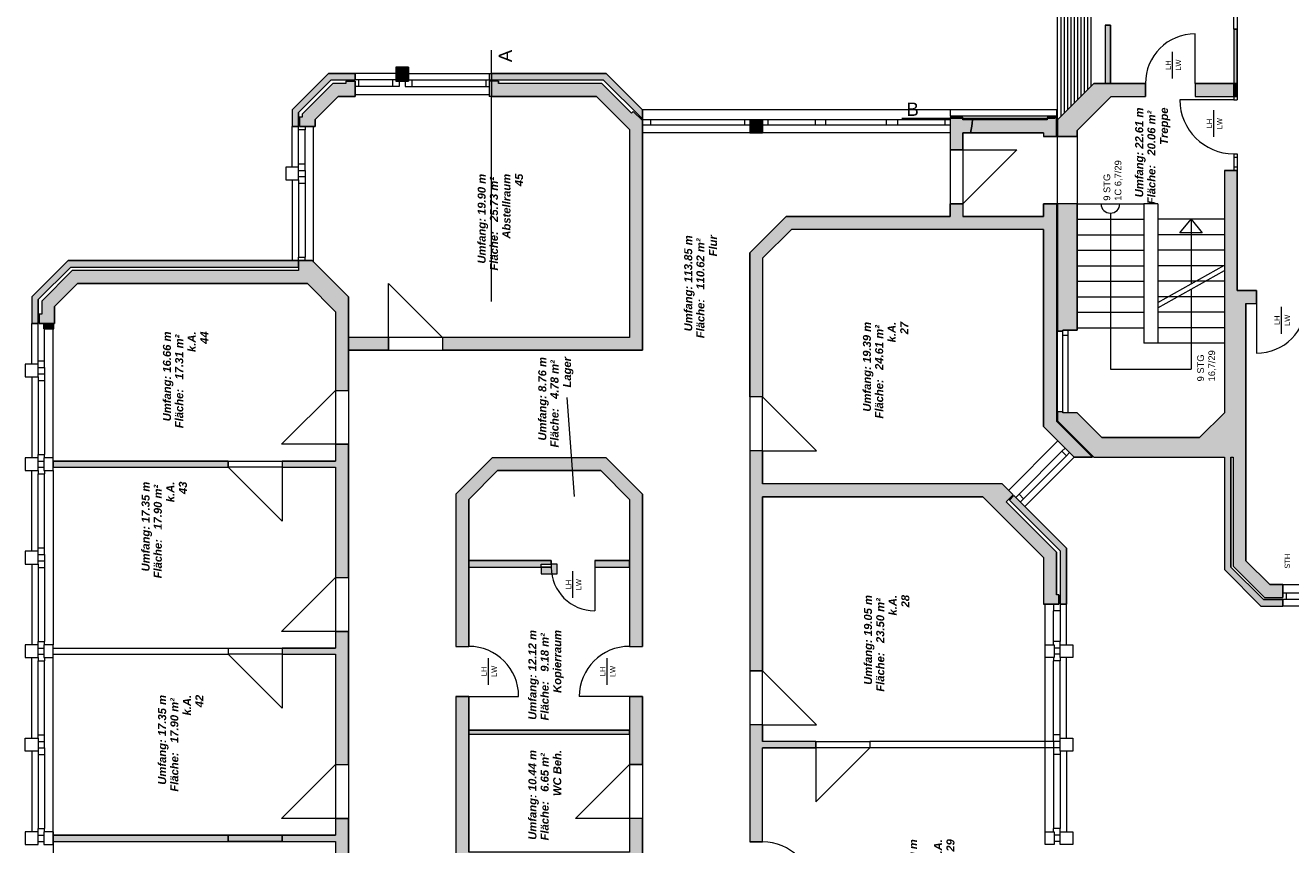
# Model space of a CAD drawing. Header units: metres. Extents: x -111 to 152, y -132 to 99.
# Tile 246 of 256: x -20 to 4, y 51 to 66. Entities that reach past the tile are written whole.
import ezdxf

# ---------------------------------------------------------------- set-up
doc = ezdxf.new("R2010")
doc.units = ezdxf.units.M
doc.linetypes.add('gestrichelt - 02', pattern=[4, 2, -2])
doc.layers.add('_EG - B (3D)', color=7, linetype='Continuous', lineweight=9)
doc.layers.add('COE_Bestand-allg.', color=7, linetype='Continuous', lineweight=9)
doc.styles.add('Arial', font='arial.ttf')
doc.styles.add('Arial (bold italic)', font='arialbi.ttf')

# ---------------------------------------------------------------- blocks, each defined once
blk = doc.blocks.new('Group-11')
at = {"layer": 'COE_Bestand-allg.', "linetype": 'Continuous', "lineweight": 0, "transparency": 33554687}
for points in [[(0.687, 65.103), (0.687, 66.193), (0.587, 66.193), (0.587, 65.103)], [(3.06, 65.103), (3.06, 66.123), (2.995, 66.123), (2.995, 65.103)], [(-12.45, 65.145), (-12.45, 65.41), (-12.69, 65.41), (-12.69, 65.145)], [(-13.898, 65.17), (-13.45, 65.17), (-13.45, 65.29), (-13.948, 65.29), (-14.628, 64.61), (-14.628, 64.3), (-14.508, 64.3), (-14.508, 64.56)], [(-14.2, 64.433), (-13.77, 64.863), (-13.45, 64.863), (-13.45, 65.15), (-13.625, 65.15), (-13.625, 65.103), (-13.87, 65.103), (-14.44, 64.532), (-14.44, 64.475), (-14.488, 64.475), (-14.488, 64.3), (-14.2, 64.3)], [(-8.075, 60.113), (-8.075, 64.412), (-8.245, 64.582), (-8.278, 64.548), (-8.833, 65.103), (-10.765, 65.103), (-10.765, 65.15), (-10.899, 65.15), (-10.899, 64.863), (-8.932, 64.863), (-8.315, 64.245), (-8.315, 60.353), (-11.815, 60.353), (-11.815, 60.113)], [(-8.805, 65.17), (-8.075, 64.44), (-8.075, 64.61), (-8.755, 65.29), (-10.899, 65.29), (-10.899, 65.17)], [(0.701, 64.863), (1.34, 64.863), (1.34, 65.103), (0.375, 65.103), (-0.305, 64.423), (-0.305, 64.113), (0.06, 64.113), (0.06, 64.222)], [(2.995, 64.863), (2.995, 65.103), (2.27, 65.103), (2.27, 64.863)], [(3.06, 64.863), (3.06, 65.103), (2.995, 65.103), (2.995, 64.863)], [(-5.825, 64.183), (-5.825, 64.423), (-6.065, 64.423), (-6.065, 64.183)], [(2.82, 58.113), (2.82, 56.008), (3.5, 55.328), (3.91, 55.328), (3.91, 55.448), (3.55, 55.448), (2.94, 56.057), (2.94, 58.113), (2.98, 58.113), (2.98, 56.074), (3.566, 55.488), (3.91, 55.488), (3.91, 55.728), (3.666, 55.728), (3.22, 56.173), (3.22, 60.988), (3.42, 60.988), (3.42, 61.228), (3.06, 61.228), (3.06, 63.478), (2.82, 63.478), (2.82, 58.944), (2.354, 58.478), (0.526, 58.478), (0.06, 58.944), (-0.205, 58.944), (-0.205, 58.963), (-0.305, 58.963), (-0.305, 58.793), (0.375, 58.113)], [(0.007, 58.113), (-0.565, 58.685), (-0.565, 62.373), (-5.286, 62.373), (-5.825, 61.833), (-5.825, 59.243), (-6.065, 59.243), (-6.065, 61.933), (-5.385, 62.613), (-2.315, 62.613), (-2.315, 62.853), (-2.075, 62.853), (-2.075, 62.613), (-0.565, 62.613), (-0.565, 62.853), (-0.325, 62.853), (-0.325, 58.784), (0.347, 58.113)], [(0.06, 60.491), (0.06, 62.853), (-0.305, 62.853), (-0.305, 60.473), (-0.205, 60.473), (-0.205, 60.491)], [(-14.508, 61.67), (-14.508, 61.79), (-18.823, 61.79), (-19.503, 61.11), (-19.503, 60.613), (-19.383, 60.613), (-19.383, 61.06), (-18.773, 61.67)], [(-13.575, 59.363), (-13.575, 61.11), (-14.255, 61.79), (-14.508, 61.79), (-14.508, 61.67), (-14.508, 61.603), (-18.745, 61.603), (-19.315, 61.032), (-19.315, 60.788), (-19.363, 60.788), (-19.363, 60.613), (-19.075, 60.613), (-19.075, 60.933), (-18.645, 61.363), (-14.344, 61.363), (-13.815, 60.834), (-13.815, 59.363)], [(-19.088, 60.513), (-19.088, 60.613), (-19.275, 60.613), (-19.275, 60.513)], [(-12.825, 60.113), (-12.825, 60.353), (-13.575, 60.353), (-13.575, 60.113)], [(-13.575, 58.353), (-13.815, 58.353), (-13.815, 58.04), (-14.815, 58.04), (-14.815, 57.925), (-13.815, 57.925), (-13.815, 55.863), (-13.575, 55.863)], [(-19.103, 58.04), (-19.103, 57.925), (-15.825, 57.925), (-15.825, 58.04)], [(-8.075, 57.423), (-8.755, 58.103), (-10.885, 58.103), (-11.565, 57.423), (-11.565, 54.573), (-11.325, 54.573), (-11.325, 57.323), (-10.786, 57.863), (-8.854, 57.863), (-8.315, 57.323), (-8.315, 54.573), (-8.075, 54.573)], [(-0.278, 55.538), (-0.325, 55.538), (-0.325, 56.335), (-1.267, 57.277), (-1.134, 57.409), (-1.338, 57.613), (-5.825, 57.613), (-5.825, 58.233), (-6.065, 58.233), (-6.065, 54.113), (-5.825, 54.113), (-5.825, 57.373), (-1.702, 57.373), (-0.565, 56.235), (-0.565, 55.363), (-0.278, 55.363)], [(-0.258, 56.363), (-0.258, 55.363), (-0.138, 55.363), (-0.138, 56.413), (-1.12, 57.395), (-1.205, 57.31)], [(-9.78, 56.178), (-11.325, 56.178), (-11.325, 56.053), (-9.97, 56.053), (-9.97, 56.112), (-9.78, 56.112)], [(-8.315, 56.053), (-8.315, 56.178), (-8.965, 56.178), (-8.965, 56.053)], [(-9.67, 56.112), (-9.78, 56.112), (-9.78, 56.053), (-9.97, 56.053), (-9.97, 55.932), (-9.67, 55.932)], [(-13.575, 52.363), (-13.575, 54.853), (-13.815, 54.853), (-13.815, 54.54), (-14.815, 54.54), (-14.815, 54.425), (-13.815, 54.425), (-13.815, 52.363)], [(-11.325, 50.12), (-11.325, 50.608), (-8.315, 50.608), (-8.315, 50.17), (-8.075, 50.17), (-8.075, 51.353), (-8.315, 51.353), (-8.315, 50.723), (-11.325, 50.723), (-11.325, 53.638), (-11.565, 53.638), (-11.565, 50.119)], [(-8.075, 52.363), (-8.075, 53.633), (-8.315, 53.633), (-8.315, 52.363)], [(-5.825, 50.915), (-5.825, 52.675), (-4.825, 52.675), (-4.825, 52.79), (-5.825, 52.79), (-5.825, 53.103), (-6.065, 53.103), (-6.065, 50.915)], [(-8.315, 52.933), (-8.315, 53.003), (-11.325, 53.003), (-11.325, 52.933)], [(-13.575, 48.863), (-13.575, 51.353), (-13.815, 51.353), (-13.815, 51.04), (-14.815, 51.04), (-14.815, 50.925), (-13.815, 50.925), (-13.815, 48.863)], [(-15.825, 50.925), (-15.825, 51.04), (-19.103, 51.04), (-19.103, 50.925)], [(-15.825, 51.04), (-15.825, 50.925), (-14.815, 50.925), (-14.815, 51.04)]]:
    blk.add_hatch(color=252, dxfattribs=at).paths.add_polyline_path(points)
h = blk.add_hatch(color=252, dxfattribs=at)
edge = h.paths.add_edge_path()
edge.add_line((-2.075, 63.863), (-2.075, 64.183))
edge.add_line((-2.075, 64.183), (-1.931, 64.183))
edge.add_arc((-5.571, 64.87), 3.705, 349.3049, 353.0615)
edge.add_line((-1.894, 64.423), (-2.075, 64.423))
edge.add_line((-2.075, 64.423), (-2.075, 64.451))
edge.add_line((-2.075, 64.451), (-2.315, 64.451))
edge.add_line((-2.315, 64.451), (-2.315, 63.863))
edge.add_line((-2.315, 63.863), (-2.075, 63.863))
h = blk.add_hatch(color=252, dxfattribs=at)
edge = h.paths.add_edge_path()
edge.add_line((-0.565, 64.183), (-0.565, 64.113))
edge.add_line((-0.565, 64.113), (-0.325, 64.113))
edge.add_line((-0.325, 64.113), (-0.325, 64.47))
edge.add_line((-0.325, 64.47), (-0.5, 64.47))
edge.add_line((-0.5, 64.47), (-0.5, 64.423))
edge.add_line((-0.5, 64.423), (-1.894, 64.423))
edge.add_arc((-5.571, 64.87), 3.705, 349.3049, 353.0615, ccw=False)
edge.add_line((-1.931, 64.183), (-0.565, 64.183))
at = {"layer": 'COE_Bestand-allg.', "color": 7, "linetype": 'Continuous', "lineweight": 9, "transparency": 33554687}
for p, q in [((-0.305, 64.423), (-0.305, 69.418)), ((-0.243, 69.355), (-0.243, 64.485)), ((-0.18, 69.293), (-0.18, 64.548)), ((-0.118, 69.23), (-0.118, 64.61)), ((-0.055, 69.168), (-0.055, 64.673)), ((0.007, 69.105), (0.007, 64.735)), ((0.07, 69.043), (0.07, 64.798)), ((0.132, 68.98), (0.132, 64.86)), ((0.195, 68.918), (0.195, 64.923)), ((0.257, 68.855), (0.257, 64.985)), ((0.32, 68.793), (0.32, 65.048)), ((2.995, 66.123), (2.995, 68.123)), ((3.06, 68.123), (3.06, 66.123)), ((0.587, 66.193), (0.587, 65.103)), ((0.587, 66.193), (0.687, 66.193)), ((0.687, 66.193), (0.687, 65.103)), ((2.995, 66.123), (2.995, 64.863)), ((2.995, 66.123), (3.06, 66.123)), ((3.06, 66.123), (3.06, 64.863)), ((2.27, 65.103), (2.27, 66.033)), ((-10.899, 61.026), (-10.899, 65.726)), ((1.85, 65.198), (1.85, 65.698)), ((-12.69, 65.41), (-12.69, 65.145)), ((-12.45, 65.41), (-12.69, 65.41)), ((-12.45, 65.41), (-12.45, 65.145)), ((-13.948, 65.29), (-14.628, 64.61)), ((-13.898, 65.17), (-14.508, 64.56)), ((-13.948, 65.29), (-13.45, 65.29)), ((-13.898, 65.17), (-13.45, 65.17)), ((-13.625, 65.15), (-13.625, 65.103)), ((-13.625, 65.15), (-13.45, 65.15)), ((-13.45, 65.29), (-13.45, 65.17)), ((-12.69, 65.29), (-13.45, 65.29)), ((-13.388, 65.17), (-13.45, 65.17)), ((-13.45, 65.15), (-13.45, 64.863)), ((-12.753, 65.17), (-13.388, 65.17)), ((-13.388, 65.17), (-13.388, 65.05)), ((-12.69, 65.17), (-12.753, 65.17)), ((-12.753, 65.17), (-12.753, 65.05)), ((-12.45, 65.145), (-12.69, 65.145)), ((-12.628, 65.145), (-12.628, 65.05)), ((-12.513, 65.145), (-12.513, 65.05)), ((-12.45, 65.29), (-10.94, 65.29)), ((-12.45, 65.17), (-12.388, 65.17)), ((-12.388, 65.17), (-11.003, 65.17)), ((-12.388, 65.17), (-12.388, 65.05)), ((-11.003, 65.17), (-11.003, 65.05)), ((-11.003, 65.17), (-10.94, 65.17)), ((-10.94, 65.29), (-8.755, 65.29)), ((-10.94, 65.29), (-10.94, 65.17)), ((-10.94, 65.17), (-8.805, 65.17)), ((-10.94, 65.15), (-10.94, 64.863)), ((-10.765, 65.15), (-10.94, 65.15)), ((-10.765, 65.15), (-10.765, 65.103)), ((-8.075, 64.44), (-8.805, 65.17)), ((-8.075, 64.61), (-8.755, 65.29)), ((-13.87, 65.103), (-14.44, 64.532)), ((-13.625, 65.103), (-13.87, 65.103)), ((-13.388, 65.05), (-13.45, 65.05)), ((-10.94, 64.89), (-13.45, 64.89)), ((-12.753, 65.05), (-13.388, 65.05)), ((-12.628, 65.05), (-12.753, 65.05)), ((-12.513, 65.05), (-12.388, 65.05)), ((-12.388, 65.05), (-11.003, 65.05)), ((-11.003, 65.05), (-10.94, 65.05)), ((-8.833, 65.103), (-10.765, 65.103)), ((-8.278, 64.548), (-8.833, 65.103)), ((-0.305, 64.423), (0.375, 65.103)), ((0.375, 65.103), (1.34, 65.103)), ((1.34, 65.103), (1.34, 64.863)), ((2.27, 65.103), (3.06, 65.103)), ((2.27, 65.103), (2.27, 64.863)), ((-13.77, 64.863), (-14.2, 64.433)), ((-13.45, 64.863), (-13.77, 64.863)), ((-8.932, 64.863), (-10.94, 64.863)), ((-8.315, 64.245), (-8.932, 64.863)), ((0.06, 64.222), (0.701, 64.863)), ((0.701, 64.863), (1.34, 64.863)), ((2.995, 64.798), (1.985, 64.798)), ((2.27, 64.863), (3.06, 64.863)), ((2.995, 64.863), (2.995, 64.798)), ((2.995, 64.798), (3.06, 64.798)), ((3.06, 64.863), (3.06, 64.798)), ((-14.628, 64.61), (-14.628, 64.3)), ((-14.508, 64.56), (-14.508, 64.3)), ((-14.44, 64.475), (-14.488, 64.475)), ((-14.488, 64.475), (-14.488, 64.3)), ((-14.44, 64.532), (-14.44, 64.475)), ((-14.2, 64.433), (-14.2, 64.3)), ((-8.245, 64.582), (-8.278, 64.548)), ((-8.245, 64.582), (-8.075, 64.412)), ((-8.075, 64.61), (-8.075, 64.412)), ((-2.315, 64.61), (-8.075, 64.61)), ((-7.925, 64.423), (-8.075, 64.423)), ((-6.165, 64.423), (-7.925, 64.423)), ((-7.925, 64.423), (-7.925, 64.323)), ((-6.065, 64.423), (-6.165, 64.423)), ((-6.165, 64.423), (-6.165, 64.323)), ((-6.065, 64.423), (-6.065, 64.183)), ((-5.825, 64.423), (-6.065, 64.423)), ((-5.825, 64.423), (-5.825, 64.183)), ((-4.84, 64.423), (-5.825, 64.423)), ((-5.725, 64.423), (-5.725, 64.323)), ((-4.638, 64.423), (-4.84, 64.423)), ((-4.84, 64.423), (-4.84, 64.323)), ((-3.503, 64.423), (-4.638, 64.423)), ((-4.638, 64.323), (-4.638, 64.423)), ((-3.3, 64.423), (-3.503, 64.423)), ((-3.503, 64.323), (-3.503, 64.423)), ((-2.315, 64.423), (-3.3, 64.423)), ((-3.3, 64.423), (-3.3, 64.323)), ((-0.35, 64.451), (-3.216, 64.451)), ((-2.415, 64.423), (-2.415, 64.323)), ((-2.315, 64.61), (-2.315, 64.49)), ((-0.325, 64.61), (-2.315, 64.61)), ((-0.325, 64.49), (-2.315, 64.49)), ((-2.315, 64.47), (-2.315, 63.863)), ((-2.075, 64.47), (-2.315, 64.47)), ((-2.075, 64.47), (-2.075, 64.423)), ((-0.5, 64.423), (-2.075, 64.423)), ((-0.5, 64.47), (-0.5, 64.423)), ((-0.325, 64.47), (-0.5, 64.47)), ((-0.325, 64.61), (-0.325, 64.49)), ((-0.325, 64.47), (-0.325, 64.113)), ((-0.305, 64.423), (-0.305, 64.113)), ((2.62, 64.103), (2.62, 64.603)), ((-14.508, 64.3), (-14.628, 64.3)), ((-14.628, 63.54), (-14.628, 64.3)), ((-14.508, 63.603), (-14.508, 64.238)), ((-14.2, 64.3), (-14.488, 64.3)), ((-14.388, 63.603), (-14.388, 64.238)), ((-14.228, 61.763), (-14.228, 64.3)), ((-8.315, 64.245), (-8.315, 60.353)), ((-8.075, 64.412), (-8.075, 60.113)), ((-7.925, 64.323), (-8.075, 64.323)), ((-6.065, 64.183), (-8.075, 64.183)), ((-6.165, 64.323), (-7.925, 64.323)), ((-6.065, 64.323), (-6.165, 64.323)), ((-5.825, 64.183), (-6.065, 64.183)), ((-4.84, 64.323), (-5.825, 64.323)), ((-2.315, 64.183), (-5.825, 64.183)), ((-4.638, 64.323), (-4.84, 64.323)), ((-3.503, 64.323), (-4.638, 64.323)), ((-3.3, 64.323), (-3.503, 64.323)), ((-2.315, 64.323), (-3.3, 64.323)), ((-2.075, 64.183), (-2.075, 63.863)), ((-0.565, 64.183), (-2.075, 64.183)), ((-0.565, 64.183), (-0.565, 64.113)), ((0.06, 64.222), (0.06, 64.113)), ((-0.325, 64.113), (-0.565, 64.113)), ((0.06, 64.113), (-0.305, 64.113)), ((-0.305, 62.853), (-0.305, 64.113)), ((0.06, 64.113), (0.06, 62.853)), ((-2.075, 63.863), (-2.315, 63.863)), ((-2.075, 63.863), (-1.065, 63.863)), ((-1.065, 63.863), (-2.075, 62.853)), ((2.995, 63.788), (2.995, 63.478)), ((2.995, 63.788), (3.06, 63.788)), ((2.995, 63.723), (3.06, 63.723)), ((3.06, 63.788), (3.06, 63.478)), ((-14.508, 63.54), (-14.508, 63.603)), ((-14.508, 63.603), (-14.388, 63.603)), ((-14.508, 63.478), (-14.388, 63.478)), ((-14.388, 63.478), (-14.388, 63.603)), ((-14.388, 63.478), (-14.388, 63.363)), ((2.82, 63.478), (2.82, 58.944)), ((2.82, 63.478), (3.06, 63.478)), ((2.995, 63.543), (3.06, 63.543)), ((3.06, 63.478), (3.06, 61.228)), ((-14.628, 63.3), (-14.628, 61.79)), ((-14.508, 63.363), (-14.388, 63.363)), ((-14.508, 63.3), (-14.508, 63.238)), ((-14.508, 63.238), (-14.508, 61.853)), ((-14.508, 63.238), (-14.388, 63.238)), ((-14.388, 63.363), (-14.388, 63.238)), ((-14.388, 63.238), (-14.388, 61.853)), ((-2.315, 62.853), (-2.315, 62.613)), ((-2.075, 62.853), (-2.315, 62.853)), ((-2.075, 62.853), (-2.075, 62.613)), ((-0.565, 62.853), (-0.565, 62.613)), ((-0.325, 62.853), (-0.565, 62.853)), ((-0.325, 62.853), (-0.325, 58.784)), ((-0.305, 62.853), (-0.305, 60.473)), ((0.06, 62.853), (-0.305, 62.853)), ((0.06, 62.853), (0.06, 60.491)), ((0.06, 62.853), (1.31, 62.853)), ((1.31, 62.853), (1.31, 60.243)), ((1.57, 62.853), (1.31, 62.853)), ((1.57, 62.853), (1.57, 60.243)), ((-5.385, 62.613), (-6.065, 61.933)), ((-2.315, 62.613), (-5.385, 62.613)), ((-0.565, 62.613), (-2.075, 62.613)), ((0.06, 62.563), (1.31, 62.563)), ((0.685, 62.678), (0.685, 59.758)), ((2.82, 62.563), (1.57, 62.563)), ((-5.286, 62.373), (-5.825, 61.833)), ((-0.565, 62.373), (-5.286, 62.373)), ((-0.565, 62.373), (-0.565, 58.685)), ((0.06, 62.273), (1.31, 62.273)), ((2.82, 62.273), (1.57, 62.273)), ((-14.508, 61.79), (-14.508, 61.853)), ((-14.508, 61.853), (-14.388, 61.853)), ((-14.388, 61.79), (-14.388, 61.853)), ((-6.065, 61.933), (-6.065, 59.243)), ((-5.825, 61.833), (-5.825, 59.243)), ((0.06, 61.983), (1.31, 61.983)), ((2.82, 61.983), (1.57, 61.983)), ((-18.823, 61.79), (-19.503, 61.11)), ((-18.773, 61.67), (-19.383, 61.06)), ((-18.745, 61.603), (-19.315, 61.032)), ((-18.823, 61.79), (-14.508, 61.79)), ((-18.773, 61.67), (-14.508, 61.67)), ((-14.508, 61.603), (-18.745, 61.603)), ((-14.508, 61.79), (-14.255, 61.79)), ((-14.508, 61.79), (-14.508, 61.67)), ((-14.508, 61.67), (-14.508, 61.603)), ((-14.255, 61.79), (-13.575, 61.11)), ((0.06, 61.693), (1.31, 61.693)), ((1.57, 61.006), (2.82, 61.706)), ((2.82, 61.693), (1.57, 61.693)), ((1.57, 60.906), (2.82, 61.606)), ((-18.645, 61.363), (-19.075, 60.933)), ((-14.344, 61.363), (-18.645, 61.363)), ((-14.344, 61.363), (-13.815, 60.834)), ((-12.825, 60.353), (-12.825, 61.363)), ((-12.825, 61.363), (-11.815, 60.353)), ((0.06, 61.403), (1.31, 61.403)), ((2.82, 61.403), (1.57, 61.403)), ((-19.503, 61.11), (-19.503, 60.613)), ((-13.575, 61.11), (-13.575, 59.363)), ((0.06, 61.113), (1.31, 61.113)), ((2.82, 61.113), (1.57, 61.113)), ((2.195, 61.256), (2.195, 59.758)), ((3.06, 61.228), (3.42, 61.228)), ((3.42, 61.228), (3.42, 60.988)), ((-19.383, 61.06), (-19.383, 60.613)), ((-19.315, 61.032), (-19.315, 60.788)), ((-19.075, 60.933), (-19.075, 60.613)), ((3.22, 60.988), (3.22, 56.173)), ((3.22, 60.988), (3.42, 60.988)), ((3.42, 60.988), (3.42, 60.058)), ((3.888, 60.423), (3.888, 60.923)), ((-19.315, 60.788), (-19.363, 60.788)), ((-19.363, 60.788), (-19.363, 60.613)), ((-13.815, 60.834), (-13.815, 59.363)), ((0.06, 60.823), (1.31, 60.823)), ((2.82, 60.823), (1.57, 60.823)), ((-19.383, 60.613), (-19.503, 60.613)), ((-19.503, 59.853), (-19.503, 60.613)), ((-19.383, 59.915), (-19.383, 60.613)), ((-19.075, 60.613), (-19.363, 60.613)), ((-19.275, 60.513), (-19.275, 60.613)), ((-19.088, 60.513), (-19.275, 60.513)), ((-19.263, 59.915), (-19.263, 60.513)), ((-19.103, 58.103), (-19.103, 60.513)), ((-19.088, 60.513), (-19.088, 60.613)), ((-0.305, 58.963), (-0.305, 60.473)), ((-0.205, 60.473), (-0.305, 60.473)), ((0.06, 60.491), (-0.205, 60.491)), ((-0.205, 60.473), (-0.205, 60.491)), ((-0.205, 58.963), (-0.205, 60.473)), ((-0.105, 60.391), (-0.205, 60.391)), ((-0.105, 58.944), (-0.105, 60.491)), ((0.06, 60.533), (1.31, 60.533)), ((2.82, 60.533), (1.57, 60.533)), ((-12.825, 60.353), (-13.575, 60.353)), ((-12.825, 60.353), (-12.825, 60.113)), ((-8.315, 60.353), (-11.815, 60.353)), ((-11.815, 60.353), (-11.815, 60.113)), ((1.57, 60.243), (1.31, 60.243)), ((2.82, 60.243), (1.57, 60.243)), ((-19.383, 59.853), (-19.383, 59.915)), ((-19.383, 59.915), (-19.263, 59.915)), ((-19.263, 59.79), (-19.263, 59.915)), ((-12.825, 60.113), (-13.575, 60.113)), ((-8.075, 60.113), (-11.815, 60.113)), ((-19.383, 59.79), (-19.263, 59.79)), ((-19.263, 59.79), (-19.263, 59.675)), ((0.685, 59.758), (2.195, 59.758)), ((-19.503, 59.613), (-19.503, 58.103)), ((-19.383, 59.675), (-19.263, 59.675)), ((-19.383, 59.613), (-19.383, 59.55)), ((-19.383, 59.55), (-19.383, 58.165)), ((-19.383, 59.55), (-19.263, 59.55)), ((-19.263, 59.675), (-19.263, 59.55)), ((-19.263, 59.55), (-19.263, 58.165)), ((-14.825, 58.353), (-13.815, 59.363)), ((-13.815, 59.363), (-13.575, 59.363)), ((-9.486, 59.228), (-9.352, 57.378)), ((-5.825, 59.243), (-6.065, 59.243)), ((-4.815, 58.233), (-5.825, 59.243)), ((-0.325, 58.784), (0.347, 58.113)), ((-0.305, 58.963), (-0.305, 58.793)), ((-0.205, 58.963), (-0.305, 58.963)), ((-0.305, 58.793), (0.375, 58.113)), ((-0.205, 58.963), (-0.205, 58.944)), ((0.06, 58.944), (-0.205, 58.944)), ((0.06, 58.944), (0.526, 58.478)), ((2.82, 58.944), (2.354, 58.478)), ((-0.565, 58.685), (0.007, 58.113)), ((-13.815, 58.353), (-14.825, 58.353)), ((-13.815, 58.353), (-13.815, 58.04)), ((-13.815, 58.353), (-13.575, 58.353)), ((-13.575, 58.353), (-13.575, 55.863)), ((-1.219, 57.494), (-0.297, 58.417)), ((-0.222, 58.222), (-0.162, 58.282)), ((0.526, 58.478), (2.354, 58.478)), ((-19.383, 58.103), (-19.383, 58.165)), ((-19.383, 58.165), (-19.263, 58.165)), ((-19.383, 58.04), (-19.275, 58.04)), ((-19.263, 58.103), (-19.263, 58.165)), ((-19.103, 58.04), (-15.825, 58.04)), ((-15.825, 58.04), (-15.825, 57.925)), ((-14.815, 58.04), (-13.815, 58.04)), ((-14.815, 58.04), (-14.815, 57.925)), ((-10.885, 58.103), (-11.565, 57.423)), ((-8.755, 58.103), (-10.885, 58.103)), ((-8.755, 58.103), (-8.075, 57.423)), ((-6.065, 58.233), (-6.065, 54.113)), ((-5.825, 58.233), (-6.065, 58.233)), ((-5.825, 58.233), (-5.825, 57.613)), ((-5.825, 58.233), (-4.815, 58.233)), ((-1.025, 57.42), (-0.222, 58.222)), ((-0.94, 57.335), (-0.137, 58.137)), ((-0.915, 57.19), (0.007, 58.113)), ((-0.222, 58.222), (-0.137, 58.137)), ((-0.137, 58.137), (-0.078, 58.197)), ((0.007, 58.113), (0.347, 58.113)), ((0.375, 58.113), (2.82, 58.113)), ((2.82, 58.113), (2.82, 56.008)), ((2.94, 58.113), (2.94, 56.057)), ((2.94, 58.113), (2.98, 58.113)), ((2.98, 58.113), (2.98, 56.074)), ((-19.503, 56.353), (-19.503, 57.863)), ((-19.383, 57.925), (-19.275, 57.925)), ((-19.383, 57.863), (-19.383, 57.8)), ((-19.383, 56.415), (-19.383, 57.8)), ((-19.383, 57.8), (-19.263, 57.8)), ((-19.263, 57.863), (-19.263, 57.8)), ((-19.263, 56.415), (-19.263, 57.8)), ((-19.103, 57.925), (-15.825, 57.925)), ((-19.103, 57.863), (-19.103, 54.603)), ((-14.815, 56.915), (-15.825, 57.925)), ((-14.815, 57.925), (-13.815, 57.925)), ((-14.815, 57.925), (-14.815, 56.915)), ((-13.815, 57.925), (-13.815, 55.863)), ((-10.786, 57.863), (-11.325, 57.323)), ((-8.854, 57.863), (-10.786, 57.863)), ((-8.854, 57.863), (-8.315, 57.323)), ((-4.825, 57.613), (-5.825, 57.613)), ((-3.815, 57.613), (-4.825, 57.613)), ((-1.338, 57.613), (-3.815, 57.613)), ((-1.338, 57.613), (-1.134, 57.409)), ((-11.565, 57.423), (-11.565, 54.573)), ((-11.325, 57.323), (-11.325, 54.573)), ((-8.315, 57.323), (-8.315, 54.573)), ((-8.075, 57.423), (-8.075, 54.573)), ((-5.825, 57.373), (-5.825, 54.113)), ((-4.825, 57.373), (-5.825, 57.373)), ((-3.815, 57.373), (-4.825, 57.373)), ((-1.702, 57.373), (-3.815, 57.373)), ((-1.702, 57.373), (-0.565, 56.235)), ((-1.134, 57.409), (-1.267, 57.277)), ((-1.12, 57.395), (-1.205, 57.31)), ((-1.205, 57.31), (-0.258, 56.363)), ((-1.12, 57.395), (-0.138, 56.413)), ((-1.085, 57.36), (-1.025, 57.42)), ((-1.025, 57.42), (-0.94, 57.335)), ((-1, 57.275), (-0.94, 57.335)), ((-1.267, 57.277), (-0.325, 56.335)), ((-19.383, 56.353), (-19.383, 56.415)), ((-19.383, 56.415), (-19.263, 56.415)), ((-19.263, 56.29), (-19.263, 56.415)), ((-0.258, 56.363), (-0.258, 55.363)), ((-0.138, 56.413), (-0.138, 55.363)), ((-19.383, 56.29), (-19.263, 56.29)), ((-19.383, 56.175), (-19.263, 56.175)), ((-19.263, 56.29), (-19.263, 56.175)), ((-19.263, 56.175), (-19.263, 56.05)), ((-11.325, 56.178), (-9.78, 56.178)), ((-9.78, 56.178), (-9.78, 56.053)), ((-8.965, 56.178), (-8.315, 56.178)), ((-8.965, 56.178), (-8.965, 56.053)), ((-0.565, 56.235), (-0.565, 55.363)), ((-0.325, 56.335), (-0.325, 55.538)), ((3.22, 56.173), (3.666, 55.728)), ((-19.503, 56.113), (-19.503, 54.603)), ((-19.383, 56.113), (-19.383, 56.05)), ((-19.383, 56.05), (-19.383, 54.665)), ((-19.383, 56.05), (-19.263, 56.05)), ((-19.263, 56.05), (-19.263, 54.665)), ((-11.325, 56.053), (-9.78, 56.053)), ((-9.373, 55.478), (-9.373, 55.978)), ((-8.965, 56.053), (-8.315, 56.053)), ((-8.965, 56.053), (-8.965, 55.238)), ((2.82, 56.008), (3.5, 55.328)), ((2.94, 56.057), (3.55, 55.448)), ((2.98, 56.074), (3.566, 55.488)), ((-14.825, 54.853), (-13.815, 55.863)), ((-13.815, 55.863), (-13.575, 55.863)), ((3.666, 55.728), (3.91, 55.728)), ((3.91, 55.728), (3.91, 55.488)), ((3.91, 55.728), (6.42, 55.728)), ((-0.278, 55.538), (-0.325, 55.538)), ((-0.278, 55.538), (-0.278, 55.363)), ((3.55, 55.448), (3.91, 55.448)), ((3.566, 55.488), (3.91, 55.488)), ((4.607, 55.568), (3.91, 55.568)), ((3.91, 55.448), (3.91, 55.328)), ((4.607, 55.448), (3.91, 55.448)), ((3.973, 55.568), (3.973, 55.448)), ((-0.278, 55.363), (-0.565, 55.363)), ((-0.538, 54.603), (-0.538, 55.363)), ((-0.378, 55.363), (-0.378, 55.238)), ((-0.258, 55.238), (-0.378, 55.238)), ((-0.378, 54.665), (-0.378, 55.238)), ((-0.138, 55.363), (-0.258, 55.363)), ((-0.258, 55.363), (-0.258, 55.238)), ((-0.258, 55.238), (-0.258, 54.665)), ((-0.138, 54.603), (-0.138, 55.363)), ((3.5, 55.328), (3.91, 55.328)), ((4.67, 55.328), (3.91, 55.328)), ((-13.815, 54.853), (-14.825, 54.853)), ((-13.815, 54.853), (-13.815, 54.54)), ((-13.815, 54.853), (-13.575, 54.853)), ((-13.575, 54.853), (-13.575, 52.363)), ((-19.383, 54.603), (-19.383, 54.665)), ((-19.383, 54.665), (-19.263, 54.665)), ((-19.383, 54.54), (-19.275, 54.54)), ((-19.263, 54.603), (-19.263, 54.665)), ((-19.103, 54.54), (-15.825, 54.54)), ((-15.825, 54.54), (-15.825, 54.425)), ((-14.815, 54.54), (-13.815, 54.54)), ((-14.815, 54.54), (-14.815, 54.425)), ((-11.565, 54.573), (-11.325, 54.573)), ((-8.315, 54.573), (-8.075, 54.573)), ((-0.378, 54.603), (-0.378, 54.665)), ((-0.258, 54.665), (-0.378, 54.665)), ((-0.258, 54.54), (-0.365, 54.54)), ((-0.258, 54.603), (-0.258, 54.665)), ((-19.503, 52.853), (-19.503, 54.363)), ((-19.383, 54.425), (-19.275, 54.425)), ((-19.383, 54.363), (-19.383, 54.3)), ((-19.383, 52.915), (-19.383, 54.3)), ((-19.383, 54.3), (-19.263, 54.3)), ((-19.263, 54.363), (-19.263, 54.3)), ((-19.263, 52.915), (-19.263, 54.3)), ((-19.103, 54.425), (-15.825, 54.425)), ((-19.103, 50.863), (-19.103, 54.363)), ((-14.815, 53.415), (-15.825, 54.425)), ((-14.815, 54.425), (-13.815, 54.425)), ((-14.815, 54.425), (-14.815, 53.415)), ((-13.815, 54.425), (-13.815, 52.363)), ((-10.955, 53.855), (-10.955, 54.355)), ((-8.735, 53.853), (-8.735, 54.353)), ((-0.538, 51.103), (-0.538, 54.363)), ((-0.378, 54.363), (-0.378, 54.3)), ((-0.378, 52.915), (-0.378, 54.3)), ((-0.258, 54.3), (-0.378, 54.3)), ((-0.258, 54.425), (-0.365, 54.425)), ((-0.258, 54.363), (-0.258, 54.3)), ((-0.258, 52.915), (-0.258, 54.3)), ((-0.138, 52.853), (-0.138, 54.363)), ((-5.825, 54.113), (-6.065, 54.113)), ((-4.815, 53.103), (-5.825, 54.113)), ((-11.565, 53.638), (-11.565, 48.17)), ((-11.565, 53.638), (-11.325, 53.638)), ((-11.325, 53.638), (-11.325, 50.723)), ((-11.325, 53.638), (-10.39, 53.638)), ((-8.315, 53.633), (-9.255, 53.633)), ((-8.315, 53.633), (-8.315, 52.363)), ((-8.315, 53.633), (-8.075, 53.633)), ((-8.075, 53.633), (-8.075, 52.363)), ((-5.825, 53.103), (-6.065, 53.103)), ((-6.065, 53.103), (-6.065, 50.915)), ((-5.825, 53.103), (-5.825, 52.79)), ((-5.825, 53.103), (-4.815, 53.103)), ((-19.383, 52.853), (-19.383, 52.915)), ((-19.383, 52.915), (-19.263, 52.915)), ((-19.263, 52.79), (-19.263, 52.915)), ((-11.325, 53.003), (-8.315, 53.003)), ((-11.325, 52.933), (-8.315, 52.933)), ((-0.378, 52.79), (-0.378, 52.915)), ((-0.258, 52.915), (-0.378, 52.915)), ((-0.258, 52.853), (-0.258, 52.915)), ((-19.503, 52.613), (-19.503, 51.103)), ((-19.383, 52.79), (-19.263, 52.79)), ((-19.383, 52.675), (-19.263, 52.675)), ((-19.383, 52.613), (-19.383, 52.55)), ((-19.263, 52.675), (-19.263, 52.79)), ((-19.263, 52.675), (-19.263, 52.55)), ((-4.825, 52.79), (-5.825, 52.79)), ((-4.825, 52.675), (-5.825, 52.675)), ((-5.825, 50.915), (-5.825, 52.675)), ((-4.825, 52.79), (-4.825, 52.675)), ((-4.825, 52.675), (-4.825, 51.665)), ((-4.825, 51.665), (-3.815, 52.675)), ((-3.815, 52.79), (-3.815, 52.675)), ((-0.378, 52.79), (-3.815, 52.79)), ((-0.378, 52.675), (-3.815, 52.675)), ((-0.378, 52.79), (-0.378, 52.675)), ((-0.258, 52.79), (-0.378, 52.79)), ((-0.378, 52.675), (-0.378, 52.55)), ((-0.258, 52.675), (-0.378, 52.675)), ((-0.258, 52.613), (-0.258, 52.55)), ((-0.138, 52.613), (-0.138, 51.103)), ((-19.383, 52.55), (-19.383, 51.165)), ((-19.383, 52.55), (-19.263, 52.55)), ((-19.263, 52.55), (-19.263, 51.165)), ((-14.825, 51.353), (-13.815, 52.363)), ((-13.815, 52.363), (-13.575, 52.363)), ((-9.325, 51.353), (-8.315, 52.363)), ((-8.075, 52.363), (-8.315, 52.363)), ((-0.378, 52.55), (-0.378, 51.165)), ((-0.258, 52.55), (-0.378, 52.55)), ((-0.258, 52.55), (-0.258, 51.165)), ((-19.383, 51.103), (-19.383, 51.165)), ((-19.383, 51.165), (-19.263, 51.165)), ((-19.263, 51.103), (-19.263, 51.165)), ((-13.815, 51.353), (-14.825, 51.353)), ((-13.815, 51.353), (-13.815, 51.04)), ((-13.815, 51.353), (-13.575, 51.353)), ((-13.575, 51.353), (-13.575, 48.863)), ((-8.315, 51.353), (-9.325, 51.353)), ((-8.315, 51.353), (-8.315, 50.723)), ((-8.075, 51.353), (-8.315, 51.353)), ((-8.075, 51.353), (-8.075, 50.17)), ((-0.378, 51.103), (-0.378, 51.165)), ((-0.258, 51.165), (-0.378, 51.165)), ((-0.258, 51.103), (-0.258, 51.165)), ((-19.383, 51.04), (-19.275, 51.04)), ((-19.383, 50.925), (-19.275, 50.925)), ((-19.103, 51.103), (-19.103, 47.603)), ((-19.103, 51.04), (-15.825, 51.04)), ((-19.103, 50.925), (-15.825, 50.925)), ((-15.825, 51.04), (-14.815, 51.04)), ((-14.815, 50.925), (-15.825, 50.925)), ((-14.815, 51.04), (-13.815, 51.04)), ((-14.815, 50.925), (-13.815, 50.925)), ((-13.815, 50.925), (-13.815, 48.863)), ((-5.825, 50.915), (-6.065, 50.915)), ((-0.258, 51.04), (-0.365, 51.04)), ((-0.258, 50.925), (-0.365, 50.925))]:
    blk.add_line(p, q, dxfattribs=at)
at = {"layer": 'COE_Bestand-allg.', "color": 7, "linetype": 'gestrichelt - 02', "lineweight": 9, "transparency": 33554687}
for p, q in [((-2.315, 63.863), (-2.315, 62.853)), ((-2.075, 63.863), (-2.075, 62.853)), ((2.195, 62.563), (2.195, 61.356)), ((-11.815, 60.353), (-12.825, 60.353)), ((-12.825, 60.113), (-11.815, 60.113)), ((-13.815, 59.363), (-13.815, 58.353)), ((-13.575, 59.363), (-13.575, 58.353)), ((-6.065, 59.243), (-6.065, 58.233)), ((-5.825, 58.233), (-5.825, 59.243)), ((-15.825, 58.04), (-14.815, 58.04)), ((-14.815, 57.925), (-15.825, 57.925)), ((-13.815, 55.863), (-13.815, 54.853)), ((-13.575, 55.863), (-13.575, 54.853)), ((-15.825, 54.54), (-14.815, 54.54)), ((-14.815, 54.425), (-15.825, 54.425)), ((-6.065, 54.113), (-6.065, 53.103)), ((-5.825, 53.103), (-5.825, 54.113)), ((-4.825, 52.79), (-3.815, 52.79)), ((-3.815, 52.675), (-4.825, 52.675)), ((-13.815, 52.363), (-13.815, 51.353)), ((-13.575, 52.363), (-13.575, 51.353)), ((-8.315, 52.363), (-8.315, 51.353)), ((-8.075, 52.363), (-8.075, 51.353))]:
    blk.add_line(p, q, dxfattribs=at)
at = {"layer": 'COE_Bestand-allg.', "color": 7, "linetype": 'Continuous', "lineweight": 9, "transparency": 33554687, "flags": 128}
for points in [[(0.687, 65.103), (0.687, 66.193), (0.587, 66.193), (0.587, 65.103)], [(3.06, 65.103), (3.06, 66.123), (2.995, 66.123), (2.995, 65.103)], [(-12.45, 65.145), (-12.45, 65.41), (-12.69, 65.41), (-12.69, 65.145)], [(-13.898, 65.17), (-13.45, 65.17), (-13.45, 65.29), (-13.948, 65.29), (-14.628, 64.61), (-14.628, 64.3), (-14.508, 64.3), (-14.508, 64.56)], [(-14.2, 64.433), (-13.77, 64.863), (-13.45, 64.863), (-13.45, 65.15), (-13.625, 65.15), (-13.625, 65.103), (-13.87, 65.103), (-14.44, 64.532), (-14.44, 64.475), (-14.488, 64.475), (-14.488, 64.3), (-14.2, 64.3)], [(-8.075, 60.113), (-8.075, 64.412), (-8.245, 64.582), (-8.278, 64.548), (-8.833, 65.103), (-10.765, 65.103), (-10.765, 65.15), (-10.899, 65.15), (-10.899, 64.863), (-8.932, 64.863), (-8.315, 64.245), (-8.315, 60.353), (-11.815, 60.353), (-11.815, 60.113)], [(-8.805, 65.17), (-8.075, 64.44), (-8.075, 64.61), (-8.755, 65.29), (-10.899, 65.29), (-10.899, 65.17)], [(0.701, 64.863), (1.34, 64.863), (1.34, 65.103), (0.375, 65.103), (-0.305, 64.423), (-0.305, 64.113), (0.06, 64.113), (0.06, 64.222)], [(2.995, 64.863), (2.995, 65.103), (2.27, 65.103), (2.27, 64.863)], [(3.06, 64.863), (3.06, 65.103), (2.995, 65.103), (2.995, 64.863)], [(-5.825, 64.183), (-5.825, 64.423), (-6.065, 64.423), (-6.065, 64.183)], [(-14.508, 63.3), (-14.508, 63.54), (-14.748, 63.54), (-14.748, 63.3)], [(2.82, 58.113), (2.82, 56.008), (3.5, 55.328), (3.91, 55.328), (3.91, 55.448), (3.55, 55.448), (2.94, 56.057), (2.94, 58.113), (2.98, 58.113), (2.98, 56.074), (3.566, 55.488), (3.91, 55.488), (3.91, 55.728), (3.666, 55.728), (3.22, 56.173), (3.22, 60.988), (3.42, 60.988), (3.42, 61.228), (3.06, 61.228), (3.06, 63.478), (2.82, 63.478), (2.82, 58.944), (2.354, 58.478), (0.526, 58.478), (0.06, 58.944), (-0.205, 58.944), (-0.205, 58.963), (-0.305, 58.963), (-0.305, 58.793), (0.375, 58.113)], [(0.007, 58.113), (-0.565, 58.685), (-0.565, 62.373), (-5.286, 62.373), (-5.825, 61.833), (-5.825, 59.243), (-6.065, 59.243), (-6.065, 61.933), (-5.385, 62.613), (-2.315, 62.613), (-2.315, 62.853), (-2.075, 62.853), (-2.075, 62.613), (-0.565, 62.613), (-0.565, 62.853), (-0.325, 62.853), (-0.325, 58.784), (0.347, 58.113)], [(0.06, 60.491), (0.06, 62.853), (-0.305, 62.853), (-0.305, 60.473), (-0.205, 60.473), (-0.205, 60.491)], [(-14.508, 61.67), (-14.508, 61.79), (-18.823, 61.79), (-19.503, 61.11), (-19.503, 60.613), (-19.383, 60.613), (-19.383, 61.06), (-18.773, 61.67)], [(-13.575, 59.363), (-13.575, 61.11), (-14.255, 61.79), (-14.508, 61.79), (-14.508, 61.67), (-14.508, 61.603), (-18.745, 61.603), (-19.315, 61.032), (-19.315, 60.788), (-19.363, 60.788), (-19.363, 60.613), (-19.075, 60.613), (-19.075, 60.933), (-18.645, 61.363), (-14.344, 61.363), (-13.815, 60.834), (-13.815, 59.363)], [(-19.088, 60.513), (-19.088, 60.613), (-19.275, 60.613), (-19.275, 60.513)], [(-12.825, 60.113), (-12.825, 60.353), (-13.575, 60.353), (-13.575, 60.113)], [(-19.383, 59.613), (-19.383, 59.853), (-19.623, 59.853), (-19.623, 59.613)], [(-13.575, 58.353), (-13.815, 58.353), (-13.815, 58.04), (-14.815, 58.04), (-14.815, 57.925), (-13.815, 57.925), (-13.815, 55.863), (-13.575, 55.863)], [(-19.383, 57.863), (-19.383, 58.103), (-19.623, 58.103), (-19.623, 57.863)], [(-19.103, 57.863), (-19.103, 58.103), (-19.275, 58.103), (-19.275, 57.863)], [(-19.103, 58.04), (-19.103, 57.925), (-15.825, 57.925), (-15.825, 58.04)], [(-8.075, 57.423), (-8.755, 58.103), (-10.885, 58.103), (-11.565, 57.423), (-11.565, 54.573), (-11.325, 54.573), (-11.325, 57.323), (-10.786, 57.863), (-8.854, 57.863), (-8.315, 57.323), (-8.315, 54.573), (-8.075, 54.573)], [(-0.278, 55.538), (-0.325, 55.538), (-0.325, 56.335), (-1.267, 57.277), (-1.134, 57.409), (-1.338, 57.613), (-5.825, 57.613), (-5.825, 58.233), (-6.065, 58.233), (-6.065, 54.113), (-5.825, 54.113), (-5.825, 57.373), (-1.702, 57.373), (-0.565, 56.235), (-0.565, 55.363), (-0.278, 55.363)], [(-0.258, 56.363), (-0.258, 55.363), (-0.138, 55.363), (-0.138, 56.413), (-1.12, 57.395), (-1.205, 57.31)], [(-19.383, 56.113), (-19.383, 56.353), (-19.623, 56.353), (-19.623, 56.113)], [(-9.78, 56.178), (-11.325, 56.178), (-11.325, 56.053), (-9.97, 56.053), (-9.97, 56.112), (-9.78, 56.112)], [(-8.315, 56.053), (-8.315, 56.178), (-8.965, 56.178), (-8.965, 56.053)], [(-9.67, 56.112), (-9.78, 56.112), (-9.78, 56.053), (-9.97, 56.053), (-9.97, 55.932), (-9.67, 55.932)], [(-13.575, 52.363), (-13.575, 54.853), (-13.815, 54.853), (-13.815, 54.54), (-14.815, 54.54), (-14.815, 54.425), (-13.815, 54.425), (-13.815, 52.363)], [(-19.383, 54.363), (-19.383, 54.603), (-19.623, 54.603), (-19.623, 54.363)], [(-19.103, 54.363), (-19.103, 54.603), (-19.275, 54.603), (-19.275, 54.363)], [(-0.538, 54.363), (-0.538, 54.603), (-0.365, 54.603), (-0.365, 54.363)], [(-0.258, 54.363), (-0.258, 54.603), (-0.018, 54.603), (-0.018, 54.363)], [(-11.325, 50.12), (-11.325, 50.608), (-8.315, 50.608), (-8.315, 50.17), (-8.075, 50.17), (-8.075, 51.353), (-8.315, 51.353), (-8.315, 50.723), (-11.325, 50.723), (-11.325, 53.638), (-11.565, 53.638), (-11.565, 50.119)], [(-8.075, 52.363), (-8.075, 53.633), (-8.315, 53.633), (-8.315, 52.363)], [(-5.825, 50.915), (-5.825, 52.675), (-4.825, 52.675), (-4.825, 52.79), (-5.825, 52.79), (-5.825, 53.103), (-6.065, 53.103), (-6.065, 50.915)], [(-19.383, 52.853), (-19.383, 52.613), (-19.623, 52.613), (-19.623, 52.853)], [(-8.315, 52.933), (-8.315, 53.003), (-11.325, 53.003), (-11.325, 52.933)], [(-0.258, 52.613), (-0.258, 52.853), (-0.018, 52.853), (-0.018, 52.613)], [(-13.575, 48.863), (-13.575, 51.353), (-13.815, 51.353), (-13.815, 51.04), (-14.815, 51.04), (-14.815, 50.925), (-13.815, 50.925), (-13.815, 48.863)], [(-19.383, 50.863), (-19.383, 51.103), (-19.623, 51.103), (-19.623, 50.863)], [(-19.103, 50.863), (-19.103, 51.103), (-19.275, 51.103), (-19.275, 50.863)], [(-15.825, 50.925), (-15.825, 51.04), (-19.103, 51.04), (-19.103, 50.925)], [(-15.825, 51.04), (-15.825, 50.925), (-14.815, 50.925), (-14.815, 51.04)], [(-0.538, 50.863), (-0.538, 51.103), (-0.365, 51.103), (-0.365, 50.863)], [(-0.258, 50.863), (-0.258, 51.103), (-0.018, 51.103), (-0.018, 50.863)]]:
    blk.add_lwpolyline(points, close=True, dxfattribs=at)
for points in [[(-2.075, 63.863), (-2.075, 64.183), (-1.931, 64.183, 0.016393), (-1.894, 64.423), (-2.075, 64.423), (-2.075, 64.451), (-2.315, 64.451), (-2.315, 63.863)], [(-0.565, 64.183), (-0.565, 64.113), (-0.325, 64.113), (-0.325, 64.47), (-0.5, 64.47), (-0.5, 64.423), (-1.894, 64.423, -0.016393), (-1.931, 64.183)]]:
    blk.add_lwpolyline(points, format="xyb", close=True, dxfattribs=at)
blk.add_lwpolyline([(-14.388, 64.3), (-14.388, 64.238), (-14.508, 64.238), (-14.508, 64.3)], dxfattribs=at)
at = {"layer": 'COE_Bestand-allg.', "color": 7, "linetype": 'gestrichelt - 02', "lineweight": 9, "transparency": 33554687, "flags": 128}
blk.add_lwpolyline([(2.403, 62.308), (1.987, 62.308), (2.195, 62.563)], close=True, dxfattribs=at)
at = {"layer": 'COE_Bestand-allg.', "color": 7, "linetype": 'Continuous', "lineweight": 9, "transparency": 33554687}
for centre, radius, start, end in [((2.27, 65.103), 0.93, 90, 180), ((2.995, 64.798), 1.01, 180, 270), ((0.685, 62.853), 0.175, 180, 0), ((3.42, 60.988), 0.93, 270, 0), ((-8.965, 56.053), 0.815, 180, 270), ((-11.325, 53.638), 0.935, 0, 90), ((-8.315, 53.633), 0.94, 90, 180), ((-5.825, 49.98), 0.935, 0, 90)]:
    blk.add_arc(centre, radius, start, end, dxfattribs=at)
at = {"layer": 'COE_Bestand-allg.', "color": 7, "transparency": 33554687, "rotation": 90}
for s, insert, char_height, attachment_point, line_spacing_factor, style in [('A', (-10.763, 65.502), 0.25, 1, 1.002187, 'Arial'), ('LH', (1.716, 65.448), 0.1002, 2, 0.25, 'Arial'), ('LW', (2.007, 65.448), 0.1002, 8, 0.25, 'Arial'), ('Umfang: 22.61 m', (1.148, 62.974), 0.15027, 1, 0.25, 'Arial (bold italic)'), ('Fläche:   20.06 m² ', (1.377, 62.845), 0.15027, 1, 0.25, 'Arial (bold italic)'), ('Treppe', (1.612, 63.955), 0.1503, 1, 0.25, 'Arial (bold italic)'), ('LH', (2.486, 64.353), 0.1002, 2, 0.25, 'Arial'), ('LW', (2.777, 64.353), 0.1002, 8, 0.25, 'Arial'), ('9 STG\\P1C 6,7/29', (0.556, 62.91), 0.1252, 1, 1.002187, 'Arial'), ('Umfang: 19.90 m', (-11.157, 61.734), 0.15027, 1, 0.25, 'Arial (bold italic)'), ('Fläche:   25.73 m² ', (-10.928, 61.605), 0.15027, 1, 0.25, 'Arial (bold italic)'), ('Abstellraum', (-10.693, 62.201), 0.15027, 1, 0.25, 'Arial (bold italic)'), ('45', (-10.459, 63.182), 0.1503, 1, 0.25, 'Arial (bold italic)'), ('Umfang: 113.85 m', (-7.292, 60.467), 0.15027, 1, 0.25, 'Arial (bold italic)'), ('Fläche:   110.62 m² ', (-7.063, 60.338), 0.15027, 1, 0.25, 'Arial (bold italic)'), ('Flur', (-6.828, 61.869), 0.1503, 1, 0.25, 'Arial (bold italic)'), ('27', (-3.249, 60.412), 0.1503, 1, 0.25, 'Arial (bold italic)'), ('LH', (3.753, 60.673), 0.1002, 2, 0.25, 'Arial'), ('LW', (4.044, 60.673), 0.1002, 8, 0.25, 'Arial'), ('k.A.', (-16.583, 60.08), 0.1503, 1, 0.25, 'Arial (bold italic)'), ('44', (-16.349, 60.232), 0.1503, 1, 0.25, 'Arial (bold italic)'), ('Umfang: 19.39 m', (-3.947, 58.964), 0.15027, 1, 0.25, 'Arial (bold italic)'), ('Fläche:   24.61 m² ', (-3.718, 58.835), 0.15027, 1, 0.25, 'Arial (bold italic)'), ('k.A.', (-3.483, 60.26), 0.1503, 1, 0.25, 'Arial (bold italic)'), ('Umfang: 16.66 m', (-17.047, 58.784), 0.15027, 1, 0.25, 'Arial (bold italic)'), ('Fläche:   17.31 m² ', (-16.818, 58.655), 0.15027, 1, 0.25, 'Arial (bold italic)'), ('Lager', (-9.56, 59.416), 0.1503, 1, 0.25, 'Arial (bold italic)'), ('9 STG\\P16,7/29', (2.31, 59.53), 0.1252, 1, 1.002187, 'Arial'), ('Umfang: 8.76 m', (-10.023, 58.423), 0.15027, 1, 0.25, 'Arial (bold italic)'), ('Fläche:   4.78 m² ', (-9.794, 58.294), 0.15027, 1, 0.25, 'Arial (bold italic)'), ('Umfang: 17.35 m', (-17.447, 55.974), 0.15027, 1, 0.25, 'Arial (bold italic)'), ('k.A.', (-16.983, 57.27), 0.1503, 1, 0.25, 'Arial (bold italic)'), ('43', (-16.749, 57.422), 0.1503, 1, 0.25, 'Arial (bold italic)'), ('Fläche:   17.90 m² ', (-17.218, 55.845), 0.15027, 1, 0.25, 'Arial (bold italic)'), ('STH', (3.945, 56.166), 0.1002, 2, 0.25, 'Arial'), ('LH', (-9.507, 55.728), 0.1002, 2, 0.25, 'Arial'), ('LW', (-9.216, 55.728), 0.1002, 8, 0.25, 'Arial'), ('Umfang: 19.05 m', (-3.927, 53.854), 0.15027, 1, 0.25, 'Arial (bold italic)'), ('k.A.', (-3.463, 55.15), 0.1503, 1, 0.25, 'Arial (bold italic)'), ('28', (-3.229, 55.302), 0.1503, 1, 0.25, 'Arial (bold italic)'), ('Fläche:   23.50 m² ', (-3.698, 53.725), 0.15027, 1, 0.25, 'Arial (bold italic)'), ('Umfang: 12.12 m', (-10.207, 53.199), 0.15027, 1, 0.25, 'Arial (bold italic)'), ('Fläche:   9.18 m² ', (-9.978, 53.187), 0.15027, 1, 0.25, 'Arial (bold italic)'), ('Kopierraum', (-9.743, 53.701), 0.1503, 1, 0.25, 'Arial (bold italic)'), ('LH', (-11.089, 54.105), 0.1002, 2, 0.25, 'Arial'), ('LW', (-10.798, 54.105), 0.1002, 8, 0.25, 'Arial'), ('LH', (-8.869, 54.103), 0.1002, 2, 0.25, 'Arial'), ('LW', (-8.578, 54.103), 0.1002, 8, 0.25, 'Arial'), ('Umfang: 17.35 m', (-17.137, 51.984), 0.15027, 1, 0.25, 'Arial (bold italic)'), ('k.A.', (-16.673, 53.28), 0.1503, 1, 0.25, 'Arial (bold italic)'), ('42', (-16.439, 53.432), 0.1503, 1, 0.25, 'Arial (bold italic)'), ('Fläche:   17.90 m² ', (-16.908, 51.855), 0.15027, 1, 0.25, 'Arial (bold italic)'), ('Umfang: 10.44 m', (-10.207, 50.954), 0.15027, 1, 0.25, 'Arial (bold italic)'), ('Fläche:   6.65 m² ', (-9.978, 50.942), 0.15027, 1, 0.25, 'Arial (bold italic)'), ('WC Beh.', (-9.743, 51.772), 0.1503, 1, 0.25, 'Arial (bold italic)'), ('k.A.', (-2.618, 50.58), 0.1503, 1, 0.25, 'Arial (bold italic)'), ('29', (-2.384, 50.732), 0.1503, 1, 0.25, 'Arial (bold italic)'), ('Umfang: 20.19 m', (-3.082, 49.284), 0.15027, 1, 0.25, 'Arial (bold italic)')]:
    blk.add_mtext(s, dxfattribs=dict(at, insert=insert, char_height=char_height, attachment_point=attachment_point, line_spacing_factor=line_spacing_factor, style=style))
at = {"layer": 'COE_Bestand-allg.', "color": 7, "transparency": 33554687, "insert": (-3.133, 64.748), "char_height": 0.25, "attachment_point": 1, "line_spacing_factor": 1.002187, "style": 'Arial'}
blk.add_mtext('B', dxfattribs=at)
blk = doc.blocks.new('EG - B (3D)')
at = {"layer": 'COE_Bestand-allg.', "color": 7, "transparency": 33554687}
blk.add_blockref('Group-11', (0, 0), dxfattribs=at)

msp = doc.modelspace()

# ---------------------------------------------------------------- block references
at = {"layer": '_EG - B (3D)'}
msp.add_blockref('EG - B (3D)', (0, 0), dxfattribs=at)

doc.saveas('drawing.dxf')
